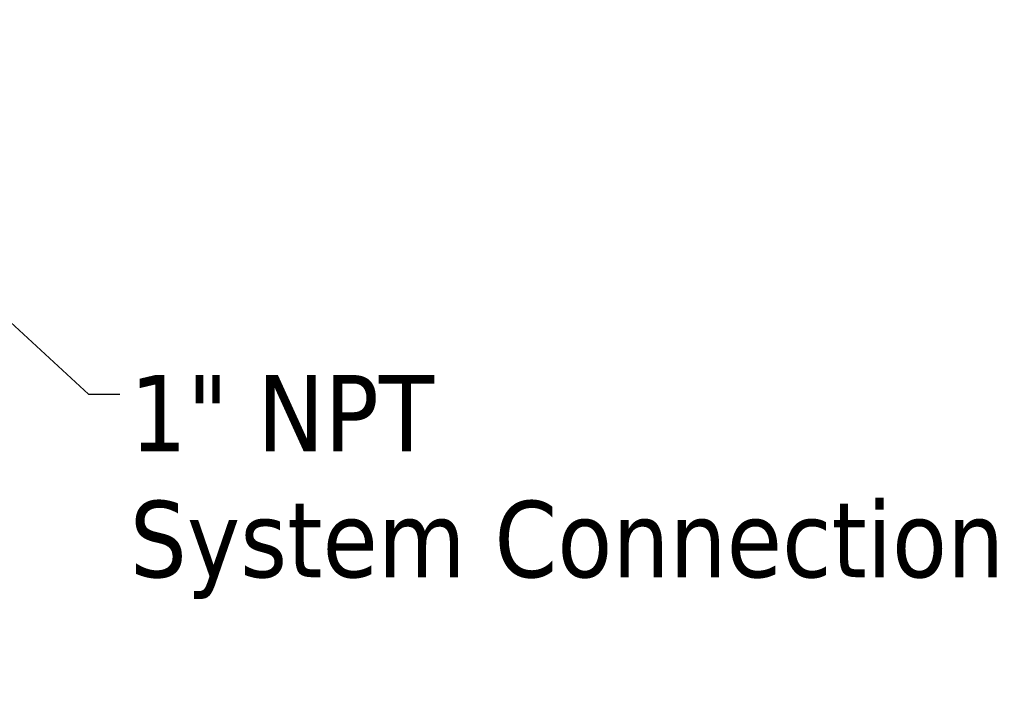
# Model space of a CAD drawing. Header units: inches. Extents: x 0.1 to 17, y 0.3 to 10.7.
# Tile 41 of 74: x 11.4 to 12.9, y 2.1 to 3.2. Entities that reach past the tile are written whole.
import ezdxf

# ---------------------------------------------------------------- set-up
doc = ezdxf.new("R2010")
doc.units = ezdxf.units.IN
doc.header["$LTSCALE"] = 0.5
doc.header["$MEASUREMENT"] = 0
doc.layers.add('Symbol (ANSI)', color=7, linetype='Continuous', lineweight=25)
doc.styles.add('Note Text (ANSI)', font='tahoma.ttf')
doc.dimstyles.new('Default (ANSI)$7', dxfattribs={"dimscale": 0.5, "dimtxt": 0.12, "dimasz": 0.098425, "dimexe": 0.125, "dimexo": 0.0625, "dimgap": 0.031496, "dimtad": 0, "dimtih": 1, "dimtoh": 1, "dimrnd": 1e-08, "dimzin": 4, "dimdsep": 46, "dimtxsty": 'Note Text (ANSI)', "dimcen": 0.09, "dimdle": 0.393701, "dimclrd": 256, "dimclre": 256, "dimclrt": 256, "dimadec": 0, "dimazin": 1, "dimtfac": 1, "dimtofl": 0, "dimtmove": 0, "dimatfit": 3, "dimfxl": 1, "dimtolj": 1, "dimtzin": 4, "dimlwd": -1, "dimlwe": -1, "dimarcsym": 0})

msp = doc.modelspace()

# ---------------------------------------------------------------- texts
at = {"layer": 'Symbol (ANSI)', "insert": (11.5273, 2.6251), "char_height": 0.12, "width": 1.390016, "attachment_point": 1, "line_spacing_factor": 0.987884, "style": 'Note Text (ANSI)'}
msp.add_mtext('\\fTahoma|b0|i0;\\H0.1200;1" NPT\\P\\fTahoma|b0|i0;\\H0.1200;System Connection', dxfattribs=at)

# ---------------------------------------------------------------- leaders
at = {"layer": 'Symbol (ANSI)', "annotation_type": 0, "has_hookline": 1, "hookline_direction": 0, "text_width": 1.374}
msp.add_leader([(10.8242, 3.1834), (11.4624, 2.5951), (11.5116, 2.5951)], dimstyle='Default (ANSI)$7', override={"dimtad": 0}, dxfattribs=at)

doc.saveas('drawing.dxf')
